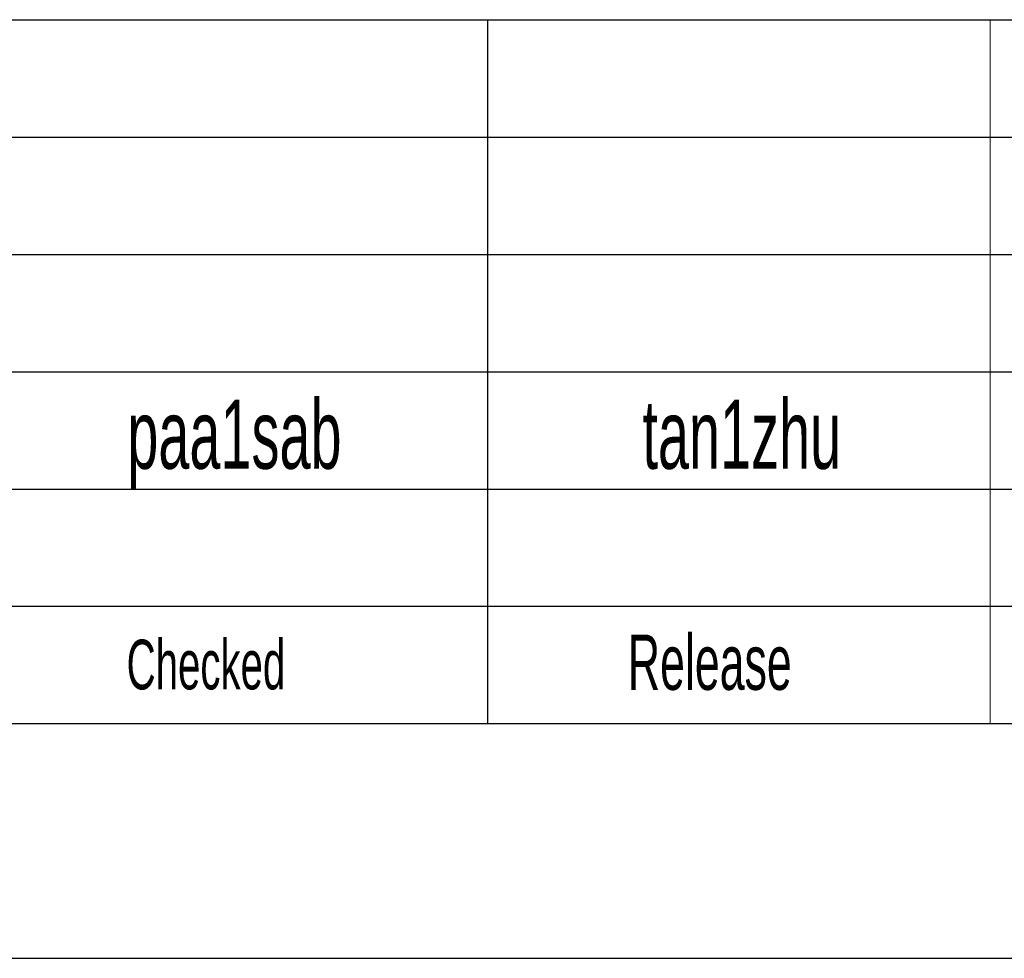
# Model space of a CAD drawing. Header units: millimetres. Extents: x 0 to 594, y 0 to 420.
# Tile 22 of 50: x 468 to 504, y 36 to 70. Entities that reach past the tile are written whole.
import ezdxf

# ---------------------------------------------------------------- set-up
doc = ezdxf.new("R2010")
doc.units = ezdxf.units.MM
doc.layers.add('FORMAT', color=7, linetype='Continuous')
doc.styles.add('SLDTEXTSTYLE1', font='TXT', dxfattribs={"width": 0.605})

msp = doc.modelspace()

# ---------------------------------------------------------------- linework, layer by layer
at = {"layer": 'FORMAT'}
for p, q in [((399.400041, 69.500053), (584.000041, 69.500053)), ((399.400041, 69.500053), (584.000041, 69.500053)), ((399.400041, 69.500053), (584.000041, 69.500053)), ((485.200041, 69.500053), (485.200041, 44.000053)), ((399.400041, 65.250053), (584.000041, 65.250053)), ((399.400041, 65.250053), (584.000041, 65.250053)), ((399.400041, 61.000053), (584.000041, 61.000053)), ((399.400041, 56.750053), (584.000041, 56.750053)), ((399.400041, 52.500053), (584.000041, 52.500053)), ((399.400041, 48.250053), (584.000041, 48.250053)), ((399.400041, 44.000053), (584.000041, 44.000053)), ((399.400041, 35.500053), (584.000041, 35.500053))]:
    msp.add_line(p, q, dxfattribs=at)
at = {"layer": 'FORMAT', "lineweight": 18}
msp.add_line((503.400041, 69.500053), (503.400041, 44.000053), dxfattribs=at)

# ---------------------------------------------------------------- texts
at = {"layer": 'FORMAT', "style": 'SLDTEXTSTYLE1'}
for s, insert, char_height, attachment_point in [('paa1sab', (476.031647, 55.733668), 2.5, 2), ('tan1zhu', (494.406861, 55.730804), 2.5, 2), ('Checked', (472.126402, 47.042216), 1.8, 1), ('Release', (490.279911, 47.22498), 2, 1)]:
    msp.add_mtext(s, dxfattribs=dict(at, insert=insert, char_height=char_height, attachment_point=attachment_point))

doc.saveas('drawing.dxf')
